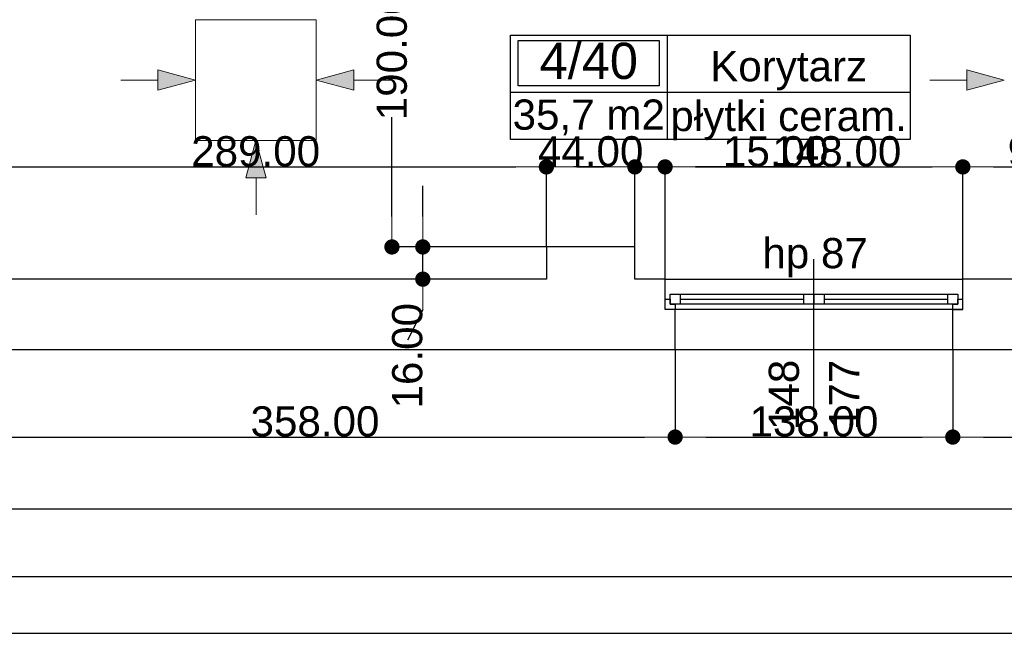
# Model space of a CAD drawing. Header units: millimetres. Extents: x -175445 to -20415, y -559200 to 231527.
# Tile 89 of 256: x -121326 to -116432, y -180731 to -177681. Entities that reach past the tile are written whole.
import ezdxf
from ezdxf.enums import TextEntityAlignment as Align

# ---------------------------------------------------------------- set-up
doc = ezdxf.new("R2010")
doc.units = ezdxf.units.MM
doc.header["$MEASUREMENT"] = 0
doc.linetypes.add('Wipeout_Contour', pattern=[1000, 0, -1000])
for name, color, linetype in [('Linia', 7, 'Continuous'), ('Obiekt', 7, 'Continuous'), ('Okno', 7, 'Continuous'), ('Strefa', 9, 'Continuous'), ('Strop', 7, 'Continuous'), ('Słup', 7, 'Continuous'), ('Wymiary', 9, 'Continuous'), ('Ściana', 7, 'Continuous')]:
    doc.layers.add(name, color=color, linetype=linetype)
doc.styles.add('Arial', font='txt')
doc.dimstyles.new('GENERATED_STYLE__1', dxfattribs={"dimtxt": 150, "dimasz": 152, "dimexe": 0.18, "dimexo": 0, "dimgap": 0.09, "dimtad": 1, "dimtih": 1, "dimtoh": 1, "dimlfac": 0.1, "dimzin": 0, "dimdsep": 46, "dimtxsty": 'Arial', "dimblk": 'ARROWHEAD_11', "dimblk1": 'ARROWHEAD_11', "dimblk2": 'ARROWHEAD_11', "dimcen": 0.09, "dimclrd": 256, "dimclre": 256, "dimclrt": 256, "dimazin": 0, "dimtfac": 1, "dimtdec": 4, "dimtmove": 0, "dimatfit": 3, "dimfxl": 1, "dimtolj": 1, "dimtzin": 0, "dimarcsym": 0})
doc.dimstyles.new('GENERATED_STYLE__2', dxfattribs={"dimtxt": 150, "dimasz": 152, "dimexe": 0.18, "dimexo": 0, "dimgap": 0.09, "dimtad": 1, "dimlfac": 0.1, "dimzin": 0, "dimdsep": 46, "dimtxsty": 'Arial', "dimblk": 'ARROWHEAD_11', "dimblk1": 'ARROWHEAD_11', "dimblk2": 'ARROWHEAD_11', "dimcen": 0.09, "dimclrd": 256, "dimclre": 256, "dimclrt": 256, "dimazin": 0, "dimtfac": 1, "dimtdec": 4, "dimtmove": 0, "dimatfit": 3, "dimfxl": 1, "dimtolj": 1, "dimtzin": 0, "dimarcsym": 0})

# ---------------------------------------------------------------- blocks, each defined once
blk = doc.blocks.new('Korytarz_4_40_40', base_point=(-118107.9, 17329.3))
at = {"layer": 'Strefa'}
for p, q in [((-118886.9, 17612.1), (-116899.7, 17612.1)), ((-118886.9, 17093.5), (-118886.9, 17612.1)), ((-118848, 17586.2), (-118146.9, 17586.2)), ((-118848, 17359.9), (-118848, 17586.2)), ((-118146.9, 17586.2), (-118146.9, 17359.9)), ((-118107.9, 17612.1), (-118107.9, 17093.5)), ((-116899.7, 17612.1), (-116899.7, 17093.5)), ((-118886.9, 17329.3), (-116899.7, 17329.3)), ((-118146.9, 17359.9), (-118848, 17359.9)), ((-116899.7, 17093.5), (-118886.9, 17093.5))]:
    blk.add_line(p, q, dxfattribs=at)
at = {"layer": 'Strefa', "style": 'Arial'}
for tag, height, p in [('ROOM_NUMBER', 180, (-118497.4, 17484.2)), ('ROOM_NAME', 150, (-117503.8, 17457.7)), ('ROOM_CALC_AREA', 150, (-118497.4, 17217.2)), ('floor_f', 150, (-117503.8, 17210.2))]:
    blk.add_attdef(tag, text='', height=height, dxfattribs=at).set_placement(p, align=Align.MIDDLE_CENTER)
blk = doc.blocks.new('ARROWHEAD_11')
at = {"color": 0, "linetype": 'Continuous', "lineweight": 0}
blk.add_line((0, 0), (-1, 0), dxfattribs=at)
at = {"color": 0, "linetype": 'Continuous', "lineweight": 0, "const_width": 0.25, "flags": 128}
blk.add_lwpolyline([(-0.125, 0, 1), (0.125, 0, 1)], format="xyb", close=True, dxfattribs=at)
blk = doc.blocks.new('*D1101')
at = {"layer": 'Defpoints', "color": 0}
for p in [(-118708, -178412.8), (-118708, -178810.6), (-121598, -178970.6)]:
    blk.add_point(p, dxfattribs=at)
at = {"layer": 'Wymiary', "lineweight": -2}
for p, q in [((-121598, -178970.6), (-121598, -178412.6)), ((-121446, -178412.8), (-118860, -178412.8)), ((-118708, -178810.6), (-118708, -178412.6))]:
    blk.add_line(p, q, dxfattribs=at)
at = {"layer": 'Wymiary', "lineweight": -2, "xscale": 152, "yscale": 152, "zscale": 152, "rotation": 180}
blk.add_blockref('ARROWHEAD_11', (-121598, -178412.8), dxfattribs=at)
at = {"layer": 'Wymiary', "lineweight": -2, "xscale": 152, "yscale": 152, "zscale": 152}
blk.add_blockref('ARROWHEAD_11', (-118708, -178412.8), dxfattribs=at)
at = {"layer": 'Wymiary', "lineweight": 13, "insert": (-120153, -178336.1), "char_height": 150, "attachment_point": 5, "style": 'Arial'}
blk.add_mtext('\\A1;289.00', dxfattribs=at)
blk = doc.blocks.new('*D1102')
at = {"layer": 'Defpoints', "color": 0}
for p in [(-118268, -178412.8), (-118708, -178810.6), (-118268, -178810.6)]:
    blk.add_point(p, dxfattribs=at)
at = {"layer": 'Wymiary', "lineweight": -2}
for p, q in [((-118708, -178810.6), (-118708, -178412.6)), ((-118556, -178412.8), (-118420, -178412.8)), ((-118268, -178810.6), (-118268, -178412.6))]:
    blk.add_line(p, q, dxfattribs=at)
at = {"layer": 'Wymiary', "lineweight": -2, "xscale": 152, "yscale": 152, "zscale": 152, "rotation": 180}
blk.add_blockref('ARROWHEAD_11', (-118708, -178412.8), dxfattribs=at)
at = {"layer": 'Wymiary', "lineweight": -2, "xscale": 152, "yscale": 152, "zscale": 152}
blk.add_blockref('ARROWHEAD_11', (-118268, -178412.8), dxfattribs=at)
at = {"layer": 'Wymiary', "lineweight": 13, "insert": (-118488, -178336.1), "char_height": 150, "attachment_point": 5, "style": 'Arial'}
blk.add_mtext('\\A1;44.00', dxfattribs=at)
blk = doc.blocks.new('*D1103')
at = {"layer": 'Defpoints', "color": 0}
for p in [(-118118, -178412.8), (-118268, -178810.6), (-118118, -178970.6)]:
    blk.add_point(p, dxfattribs=at)
at = {"layer": 'Wymiary', "lineweight": -2}
for p, q in [((-118420, -178412.8), (-118572, -178412.8)), ((-118268, -178810.6), (-118268, -178412.6)), ((-118268, -178412.8), (-118118, -178412.8)), ((-118118, -178970.6), (-118118, -178412.6)), ((-117814, -178412.8), (-117966, -178412.8)), ((-117322.4, -178412.8), (-117814, -178412.8))]:
    blk.add_line(p, q, dxfattribs=at)
at = {"layer": 'Wymiary', "lineweight": -2, "xscale": 152, "yscale": 152, "zscale": 152}
blk.add_blockref('ARROWHEAD_11', (-118268, -178412.8), dxfattribs=at)
at = {"layer": 'Wymiary', "lineweight": -2, "xscale": 152, "yscale": 152, "zscale": 152, "rotation": 180}
blk.add_blockref('ARROWHEAD_11', (-118118, -178412.8), dxfattribs=at)
at = {"layer": 'Wymiary', "lineweight": 13, "insert": (-117568.2, -178336.1), "char_height": 150, "attachment_point": 5, "style": 'Arial'}
blk.add_mtext('\\A1;15.00', dxfattribs=at)
blk = doc.blocks.new('*D1104')
at = {"layer": 'Defpoints', "color": 0}
for p in [(-116638, -178412.8), (-118118, -178970.6), (-116638, -178970.6)]:
    blk.add_point(p, dxfattribs=at)
at = {"layer": 'Wymiary', "lineweight": -2}
for p, q in [((-118118, -178970.6), (-118118, -178412.6)), ((-117966, -178412.8), (-116790, -178412.8)), ((-116638, -178970.6), (-116638, -178412.6))]:
    blk.add_line(p, q, dxfattribs=at)
at = {"layer": 'Wymiary', "lineweight": -2, "xscale": 152, "yscale": 152, "zscale": 152, "rotation": 180}
blk.add_blockref('ARROWHEAD_11', (-118118, -178412.8), dxfattribs=at)
at = {"layer": 'Wymiary', "lineweight": -2, "xscale": 152, "yscale": 152, "zscale": 152}
blk.add_blockref('ARROWHEAD_11', (-116638, -178412.8), dxfattribs=at)
at = {"layer": 'Wymiary', "lineweight": 13, "insert": (-117264.2, -178336.1), "char_height": 150, "attachment_point": 5, "style": 'Arial'}
blk.add_mtext('\\A1;148.00', dxfattribs=at)
blk = doc.blocks.new('*D1105')
at = {"layer": 'Defpoints', "color": 0}
for p in [(-115668, -178412.8), (-115668, -178830.6), (-116638, -178970.6)]:
    blk.add_point(p, dxfattribs=at)
at = {"layer": 'Wymiary', "lineweight": -2}
for p, q in [((-116638, -178970.6), (-116638, -178412.6)), ((-116486, -178412.8), (-115820, -178412.8)), ((-115668, -178830.6), (-115668, -178412.6))]:
    blk.add_line(p, q, dxfattribs=at)
at = {"layer": 'Wymiary', "lineweight": -2, "xscale": 152, "yscale": 152, "zscale": 152, "rotation": 180}
blk.add_blockref('ARROWHEAD_11', (-116638, -178412.8), dxfattribs=at)
at = {"layer": 'Wymiary', "lineweight": -2, "xscale": 152, "yscale": 152, "zscale": 152}
blk.add_blockref('ARROWHEAD_11', (-115668, -178412.8), dxfattribs=at)
at = {"layer": 'Wymiary', "lineweight": 13, "insert": (-116153, -178336.1), "char_height": 150, "attachment_point": 5, "style": 'Arial'}
blk.add_mtext('\\A1;97.00', dxfattribs=at)
blk = doc.blocks.new('*D1589')
at = {"layer": 'Defpoints', "color": 0}
for p in [(-124946.7, -175930.6), (-120608, -175930.6), (-123328, -178970.6)]:
    blk.add_point(p, dxfattribs=at)
at = {"layer": 'Wymiary', "lineweight": -2}
for p, q in [((-120608, -175930.6), (-124946.9, -175930.6)), ((-124946.7, -176082.6), (-124946.7, -177253.3)), ((-124946.7, -178818.6), (-124946.7, -177875.6)), ((-123328, -178970.6), (-124946.9, -178970.6))]:
    blk.add_line(p, q, dxfattribs=at)
at = {"layer": 'Wymiary', "lineweight": -2, "xscale": 152, "yscale": 152, "zscale": 152}
for p, rotation in [((-124946.7, -175930.6), 90), ((-124946.7, -178970.6), 270)]:
    blk.add_blockref('ARROWHEAD_11', p, dxfattribs=dict(at, rotation=rotation))
at = {"layer": 'Wymiary', "lineweight": 13, "insert": (-124946.7, -177564.5), "char_height": 150, "attachment_point": 5, "rotation": 90, "style": 'Arial'}
blk.add_mtext('\\A1;304.00', dxfattribs=at)
blk = doc.blocks.new('*D1659')
at = {"layer": 'Defpoints', "color": 0}
for p in [(-119322.2, -178810.6), (-118708, -178810.6), (-118708, -178970.6)]:
    blk.add_point(p, dxfattribs=at)
at = {"layer": 'Wymiary', "lineweight": -2}
for p, q in [((-119322.2, -178658.6), (-119322.2, -178506.6)), ((-118708, -178810.6), (-119322.4, -178810.6)), ((-119322.2, -178970.6), (-119322.2, -178810.6)), ((-118708, -178970.6), (-119322.4, -178970.6)), ((-119322.2, -179122.6), (-119398.9, -179274.6))]:
    blk.add_line(p, q, dxfattribs=at)
at = {"layer": 'Wymiary', "lineweight": -2, "xscale": 152, "yscale": 152, "zscale": 152}
for p, rotation in [((-119322.2, -178810.6), 270), ((-119322.2, -178970.6), 90)]:
    blk.add_blockref('ARROWHEAD_11', p, dxfattribs=dict(at, rotation=rotation))
at = {"layer": 'Wymiary', "lineweight": 13, "insert": (-119398.9, -179351.3), "char_height": 150, "attachment_point": 5, "rotation": 90, "style": 'Arial'}
blk.add_mtext('\\A1;16.00', dxfattribs=at)
blk = doc.blocks.new('*D1660')
at = {"layer": 'Defpoints', "color": 0}
for p in [(-119475.6, -176910.6), (-118778, -176910.6), (-118708, -178810.6)]:
    blk.add_point(p, dxfattribs=at)
at = {"layer": 'Wymiary', "lineweight": -2}
for p, q in [((-118778, -176910.6), (-119475.8, -176910.6)), ((-119475.6, -177062.6), (-119475.6, -177556.5)), ((-119475.6, -178658.6), (-119475.6, -178164.8)), ((-118708, -178810.6), (-119475.8, -178810.6))]:
    blk.add_line(p, q, dxfattribs=at)
at = {"layer": 'Wymiary', "lineweight": -2, "xscale": 152, "yscale": 152, "zscale": 152}
for p, rotation in [((-119475.6, -176910.6), 90), ((-119475.6, -178810.6), 270)]:
    blk.add_blockref('ARROWHEAD_11', p, dxfattribs=dict(at, rotation=rotation))
at = {"layer": 'Wymiary', "lineweight": 13, "insert": (-119475.6, -177860.6), "char_height": 150, "attachment_point": 5, "rotation": 90, "style": 'Arial'}
blk.add_mtext('\\A1;190.00', dxfattribs=at)
blk = doc.blocks.new('*D1717')
at = {"layer": 'Defpoints', "color": 0}
for p in [(-121648, -179320.6), (-118068, -179320.6), (-118068, -179755.3)]:
    blk.add_point(p, dxfattribs=at)
at = {"layer": 'Wymiary', "lineweight": -2}
for p, q in [((-121648, -179320.6), (-121648, -179755.4)), ((-118068, -179320.6), (-118068, -179755.4)), ((-121496, -179755.3), (-118220, -179755.3))]:
    blk.add_line(p, q, dxfattribs=at)
at = {"layer": 'Wymiary', "lineweight": -2, "xscale": 152, "yscale": 152, "zscale": 152, "rotation": 180}
blk.add_blockref('ARROWHEAD_11', (-121648, -179755.3), dxfattribs=at)
at = {"layer": 'Wymiary', "lineweight": -2, "xscale": 152, "yscale": 152, "zscale": 152}
blk.add_blockref('ARROWHEAD_11', (-118068, -179755.3), dxfattribs=at)
at = {"layer": 'Wymiary', "lineweight": 13, "insert": (-119858, -179678.5), "char_height": 150, "attachment_point": 5, "style": 'Arial'}
blk.add_mtext('\\A1;358.00', dxfattribs=at)
blk = doc.blocks.new('*D1718')
at = {"layer": 'Defpoints', "color": 0}
for p in [(-118068, -179320.6), (-116688, -179320.6), (-116688, -179755.3)]:
    blk.add_point(p, dxfattribs=at)
at = {"layer": 'Wymiary', "lineweight": -2}
for p, q in [((-118068, -179320.6), (-118068, -179755.4)), ((-116688, -179320.6), (-116688, -179755.4)), ((-117916, -179755.3), (-116840, -179755.3))]:
    blk.add_line(p, q, dxfattribs=at)
at = {"layer": 'Wymiary', "lineweight": -2, "xscale": 152, "yscale": 152, "zscale": 152, "rotation": 180}
blk.add_blockref('ARROWHEAD_11', (-118068, -179755.3), dxfattribs=at)
at = {"layer": 'Wymiary', "lineweight": -2, "xscale": 152, "yscale": 152, "zscale": 152}
blk.add_blockref('ARROWHEAD_11', (-116688, -179755.3), dxfattribs=at)
at = {"layer": 'Wymiary', "lineweight": 13, "insert": (-117378, -179678.5), "char_height": 150, "attachment_point": 5, "style": 'Arial'}
blk.add_mtext('\\A1;138.00', dxfattribs=at)
blk = doc.blocks.new('*D1719')
at = {"layer": 'Defpoints', "color": 0}
for p in [(-116688, -179320.6), (-113168, -179320.6), (-113168, -179755.3)]:
    blk.add_point(p, dxfattribs=at)
at = {"layer": 'Wymiary', "lineweight": -2}
for p, q in [((-116688, -179320.6), (-116688, -179755.4)), ((-113168, -179320.6), (-113168, -179755.4)), ((-116536, -179755.3), (-113320, -179755.3))]:
    blk.add_line(p, q, dxfattribs=at)
at = {"layer": 'Wymiary', "lineweight": -2, "xscale": 152, "yscale": 152, "zscale": 152, "rotation": 180}
blk.add_blockref('ARROWHEAD_11', (-116688, -179755.3), dxfattribs=at)
at = {"layer": 'Wymiary', "lineweight": -2, "xscale": 152, "yscale": 152, "zscale": 152}
blk.add_blockref('ARROWHEAD_11', (-113168, -179755.3), dxfattribs=at)
at = {"layer": 'Wymiary', "lineweight": 13, "insert": (-114928, -179678.5), "char_height": 150, "attachment_point": 5, "style": 'Arial'}
blk.add_mtext('\\A1;352.00', dxfattribs=at)
blk = doc.blocks.new('*D1735')
at = {"layer": 'Defpoints', "color": 0}
for p in [(-67558, -174460.7), (-67558, -180112.2), (-140258, -180730.6)]:
    blk.add_point(p, dxfattribs=at)
at = {"layer": 'Wymiary', "lineweight": -2}
for p, q in [((-67558, -174460.7), (-67558, -180112.4)), ((-140258, -180730.6), (-140258, -180112)), ((-140106, -180112.2), (-67710, -180112.2))]:
    blk.add_line(p, q, dxfattribs=at)
at = {"layer": 'Wymiary', "lineweight": -2, "xscale": 152, "yscale": 152, "zscale": 152, "rotation": 180}
blk.add_blockref('ARROWHEAD_11', (-140258, -180112.2), dxfattribs=at)
at = {"layer": 'Wymiary', "lineweight": -2, "xscale": 152, "yscale": 152, "zscale": 152}
blk.add_blockref('ARROWHEAD_11', (-67558, -180112.2), dxfattribs=at)
at = {"layer": 'Wymiary', "lineweight": 13, "insert": (-103908, -180035.5), "char_height": 150, "attachment_point": 5, "style": 'Arial'}
blk.add_mtext('\\A1;7270.01', dxfattribs=at)

msp = doc.modelspace()

# ---------------------------------------------------------------- hatches: boundary and pattern name
at = {"layer": 'Linia', "linetype": 'Continuous', "lineweight": 13}
for points in [[(-120452.707, -177980.944), (-120639.31, -177930.944), (-120639.31, -178030.944)], [(-119851.907, -177980.944), (-119665.305, -178030.944), (-119665.305, -177930.944)], [(-116432.312, -177980.944), (-116618.915, -177930.944), (-116618.915, -178030.944)], [(-120151.507, -178280.944), (-120201.258, -178467.613), (-120101.258, -178467.48)]]:
    msp.add_hatch(color=253, dxfattribs=at).paths.add_polyline_path(points)

# ---------------------------------------------------------------- linework, layer by layer
at = {"layer": 'Linia', "color": 253, "lineweight": 13}
for p, q in [((-119851.907, -177681.344), (-120451.907, -177681.344)), ((-120451.907, -177681.344), (-120451.907, -178280.544)), ((-119851.907, -178280.544), (-119851.907, -177681.344)), ((-120452.707, -177980.944), (-120639.31, -177930.944)), ((-120639.31, -178030.944), (-120639.31, -177930.944)), ((-119851.907, -177980.944), (-119665.305, -177930.944)), ((-119665.305, -177930.944), (-119665.305, -178030.944)), ((-116432.312, -177980.944), (-116618.915, -177930.944)), ((-116618.915, -178030.944), (-116618.915, -177930.944)), ((-120823.082, -177980.944), (-120639.31, -177980.944)), ((-120452.707, -177980.944), (-120639.31, -178030.944)), ((-119851.907, -177980.944), (-119665.305, -178030.944)), ((-119481.532, -177980.944), (-119665.305, -177980.944)), ((-116802.687, -177980.944), (-116618.915, -177980.944)), ((-116432.312, -177980.944), (-116618.915, -178030.944)), ((-120451.907, -178281.344), (-119851.907, -178281.344)), ((-120151.507, -178280.944), (-120201.258, -178467.613)), ((-120151.507, -178280.944), (-120101.258, -178467.48)), ((-120101.258, -178467.48), (-120201.258, -178467.613)), ((-120151.013, -178651.319), (-120151.258, -178467.546))]:
    msp.add_line(p, q, dxfattribs=at)
at = {"layer": 'Obiekt', "color": 253}
msp.add_line((-117378.019, -179620.636), (-117378.019, -178870.636), dxfattribs=at)
at = {"layer": 'Okno', "color": 253}
for p, q in [((-118118.019, -178970.636), (-116638.019, -178970.636)), ((-118093.019, -179045.636), (-118043.019, -179045.636)), ((-118093.019, -179095.636), (-118093.019, -179045.636)), ((-118043.019, -179045.636), (-117428.019, -179045.636)), ((-118043.019, -179045.636), (-118043.019, -179095.636)), ((-118043.019, -179045.636), (-117428.019, -179045.636)), ((-117428.019, -179095.636), (-117428.019, -179045.636)), ((-117428.019, -179045.636), (-117378.019, -179045.636)), ((-117378.019, -179045.636), (-117378.019, -179095.636)), ((-117378.019, -179045.636), (-117328.019, -179045.636)), ((-117378.019, -179095.636), (-117378.019, -179045.636)), ((-117328.019, -179045.636), (-116713.019, -179045.636)), ((-117328.019, -179045.636), (-117328.019, -179095.636)), ((-117328.019, -179045.636), (-116713.019, -179045.636)), ((-116713.019, -179095.636), (-116713.019, -179045.636)), ((-116713.019, -179045.636), (-116663.019, -179045.636)), ((-116663.019, -179045.636), (-116663.019, -179095.636)), ((-118118.019, -179070.636), (-118093.019, -179070.636)), ((-118118.019, -179120.636), (-118118.019, -179070.636)), ((-118093.019, -179070.636), (-118093.019, -179095.636)), ((-118093.019, -179095.636), (-118068.019, -179095.636)), ((-118043.019, -179095.636), (-118093.019, -179095.636)), ((-118068.019, -179095.636), (-118068.019, -179120.636)), ((-118043.019, -179070.636), (-117428.019, -179070.636)), ((-117428.019, -179095.636), (-118043.019, -179095.636)), ((-117378.019, -179095.636), (-117428.019, -179095.636)), ((-117328.019, -179095.636), (-117378.019, -179095.636)), ((-117328.019, -179070.636), (-116713.019, -179070.636)), ((-116713.019, -179095.636), (-117328.019, -179095.636)), ((-116663.019, -179095.636), (-116713.019, -179095.636)), ((-116688.019, -179120.636), (-116688.019, -179095.636)), ((-116688.019, -179095.636), (-116663.019, -179095.636)), ((-116663.019, -179095.636), (-116663.019, -179070.636)), ((-116663.019, -179070.636), (-116638.019, -179070.636)), ((-116638.019, -179120.636), (-116638.019, -179070.636)), ((-118068.019, -179120.636), (-118118.019, -179120.636)), ((-118068.019, -179120.636), (-118118.019, -179120.636)), ((-117378.019, -179120.636), (-118068.019, -179120.636)), ((-116688.019, -179120.636), (-117378.019, -179120.636)), ((-116638.019, -179120.636), (-116688.019, -179120.636)), ((-116688.019, -179120.636), (-116638.019, -179120.636)), ((-118068.019, -179320.636), (-116688.019, -179320.636))]:
    msp.add_line(p, q, dxfattribs=at)
at = {"layer": 'Strop', "color": 253, "flags": 128}
msp.add_lwpolyline([(-125806.601, -151285.909, -0.01791801), (-118229.318, -152004.441, -0.00776908), (-114963.359, -152484.403), (-114963.364, -152484.434, -0.034913), (-97147.904, -156667.71, -0.03139835), (-83179.127, -161981.022, -0.00358934), (-81600.813, -162721.346, -0.01554929), (-75154.286, -166178.424, -0.0168287), (-67557.968, -170885.339), (-67557.968, -174624.675), (-74808.018, -174624.675), (-74808.018, -179320.636), (-96528.019, -179320.636), (-96528.019, -180730.636), (-140258.019, -180730.636)], format="xyb", dxfattribs=at)
at = {"layer": 'Słup', "color": 253}
for p, q in [((-118708.019, -178810.636), (-118708.019, -178970.636)), ((-118268.019, -178810.636), (-118708.019, -178810.636)), ((-118268.019, -178970.636), (-118268.019, -178810.636))]:
    msp.add_line(p, q, dxfattribs=at)
at = {"layer": 'Ściana', "color": 253}
for p, q in [((-118118.019, -179070.636), (-118118.019, -178970.636)), ((-116638.019, -179070.636), (-116638.019, -178970.636)), ((-118118.019, -179120.636), (-118118.019, -179070.636)), ((-116638.019, -179120.636), (-116638.019, -179070.636)), ((-118068.019, -179120.636), (-118118.019, -179120.636)), ((-118068.019, -179320.636), (-118068.019, -179120.636)), ((-116688.019, -179320.636), (-116688.019, -179120.636)), ((-116688.019, -179120.636), (-116638.019, -179120.636))]:
    msp.add_line(p, q, dxfattribs=at)
at = {"layer": 'Ściana', "color": 253, "flags": 128}
for points in [[(-118708.019, -178970.636), (-121598.019, -178970.636)], [(-118118.019, -178970.636), (-118268.019, -178970.636)], [(-115668.019, -178970.636), (-116638.019, -178970.636)], [(-121648.019, -179320.636), (-118068.019, -179320.636)], [(-116688.019, -179320.636), (-113168.019, -179320.636)]]:
    msp.add_lwpolyline(points, dxfattribs=at)

# ---------------------------------------------------------------- block references
at = {"layer": 'Strefa', "color": 253}
ref = msp.add_blockref('Korytarz_4_40_40', (-118107.902, -178040.706), dxfattribs=at)
ref.add_attrib('ROOM_NAME', 'Korytarz', dxfattribs={"color": 7, "height": 150, "style": 'Arial'}).set_placement((-117503.818, -177912.305), align=Align.MIDDLE_CENTER)
ref.add_attrib('ROOM_NUMBER', '4/40', dxfattribs={"color": 7, "height": 180, "style": 'Arial'}).set_placement((-118497.423, -177885.758), align=Align.MIDDLE_CENTER)
ref.add_attrib('ROOM_CALC_AREA', '35,7 m2', dxfattribs={"color": 7, "height": 150, "style": 'Arial'}).set_placement((-118497.423, -178152.76), align=Align.MIDDLE_CENTER)
ref.add_attrib('floor_f', 'płytki ceram.', dxfattribs={"color": 7, "height": 150, "style": 'Arial'}).set_placement((-117503.818, -178159.805), align=Align.MIDDLE_CENTER)

# ---------------------------------------------------------------- texts
at = {"layer": 'Obiekt', "color": 253, "insert": (-117634.476, -178961.47), "char_height": 150, "attachment_point": 7, "style": 'Arial'}
msp.add_mtext('\\A1;{\\fArial|b0|i0|c238|p38;hp 87}', dxfattribs=at)
at = {"layer": 'Obiekt', "color": 253, "char_height": 150, "attachment_point": 7, "rotation": 90, "style": 'Arial'}
for s, insert in [('\\A1;{\\fArial|b0|i0|c238|p38;148}', (-117450.55, -179720.636)), ('\\A1;{\\fArial|b0|i0|c238|p38;177}', (-117153.019, -179720.636))]:
    msp.add_mtext(s, dxfattribs=dict(at, insert=insert))

# ---------------------------------------------------------------- dimensions: what is measured, and where the dimension line sits
at = {"layer": 'Wymiary', "color": 8, "lineweight": 13}
for base, p1, p2, picture, middle in [((-124946.721, -175930.636), (-123328.019, -178970.636), (-120608.019, -175930.636), '*D1589', (-124946.721, -177564.465)), ((-119475.571, -176910.636), (-118708.019, -178810.636), (-118778.019, -176910.636), '*D1660', (-119475.571, -177860.636)), ((-119322.219, -178810.636), (-118708.019, -178970.636), (-118708.019, -178810.636), '*D1659', (-119398.895, -179351.312))]:
    dim = msp.add_linear_dim(base=base, p1=p1, p2=p2, angle=90, dimstyle='GENERATED_STYLE__2', dxfattribs=at)
    dim.commit()
    dim.dimension.update_dxf_attribs({"geometry": picture, "text_midpoint": middle, "dimtype": 160, "text_rotation": 90})
for base, p1, p2, picture, middle in [((-118708.019, -178412.768), (-121598.019, -178970.636), (-118708.019, -178810.636), '*D1101', (-120153.019, -178412.768)), ((-118268.019, -178412.768), (-118708.019, -178810.636), (-118268.019, -178810.636), '*D1102', (-118488.019, -178412.768)), ((-118118.019, -178412.768), (-118268.019, -178810.636), (-118118.019, -178970.636), '*D1103', (-117568.158, -178412.768)), ((-116638.019, -178412.768), (-118118.019, -178970.636), (-116638.019, -178970.636), '*D1104', (-117264.19, -178412.768)), ((-115668.019, -178412.768), (-116638.019, -178970.636), (-115668.019, -178830.636), '*D1105', (-116153.019, -178412.768)), ((-118068.019, -179755.251), (-121648.019, -179320.636), (-118068.019, -179320.636), '*D1717', (-119858.019, -179755.251)), ((-116688.019, -179755.251), (-118068.019, -179320.636), (-116688.019, -179320.636), '*D1718', (-117378.019, -179755.251)), ((-113168.019, -179755.251), (-116688.019, -179320.636), (-113168.019, -179320.636), '*D1719', (-114928.019, -179755.251))]:
    dim = msp.add_linear_dim(base=base, p1=p1, p2=p2, dimstyle='GENERATED_STYLE__1', dxfattribs=at)
    dim.commit()
    dim.dimension.update_dxf_attribs({"geometry": picture, "text_midpoint": middle, "dimtype": 160})

# ---------------------------------------------------------------- next in the draw order: wipeouts: each hides what was drawn before it
at = {"color": 253, "linetype": 'Wipeout_Contour', "lineweight": 0, "ltscale": 477383.047514}
msp.add_wipeout([(-96878.019, -180450.636), (-139918.019, -180450.636), (-140258.019, -180730.636), (-96528.019, -180730.636)], dxfattribs=at).dxf.layer = 'Ściana'

# ---------------------------------------------------------------- next in the draw order: linework, layer by layer
at = {"layer": 'Ściana', "color": 253, "flags": 128}
for points in [[(-96878.019, -180450.636), (-140258.019, -180450.636)], [(-140258.019, -180730.636), (-96528.019, -180730.636)]]:
    msp.add_lwpolyline(points, dxfattribs=at)

# ---------------------------------------------------------------- next in the draw order: dimensions: what is measured, and where the dimension line sits
at = {"layer": 'Wymiary', "color": 8, "lineweight": 13}
dim = msp.add_linear_dim(base=(-67557.968, -180112.207), p1=(-140258.019, -180730.636), p2=(-67557.968, -174460.715), dimstyle='GENERATED_STYLE__1', dxfattribs=at)
dim.commit()
dim.dimension.update_dxf_attribs({"geometry": '*D1735', "text_midpoint": (-103907.994, -180112.207), "dimtype": 160})

doc.saveas('drawing.dxf')
